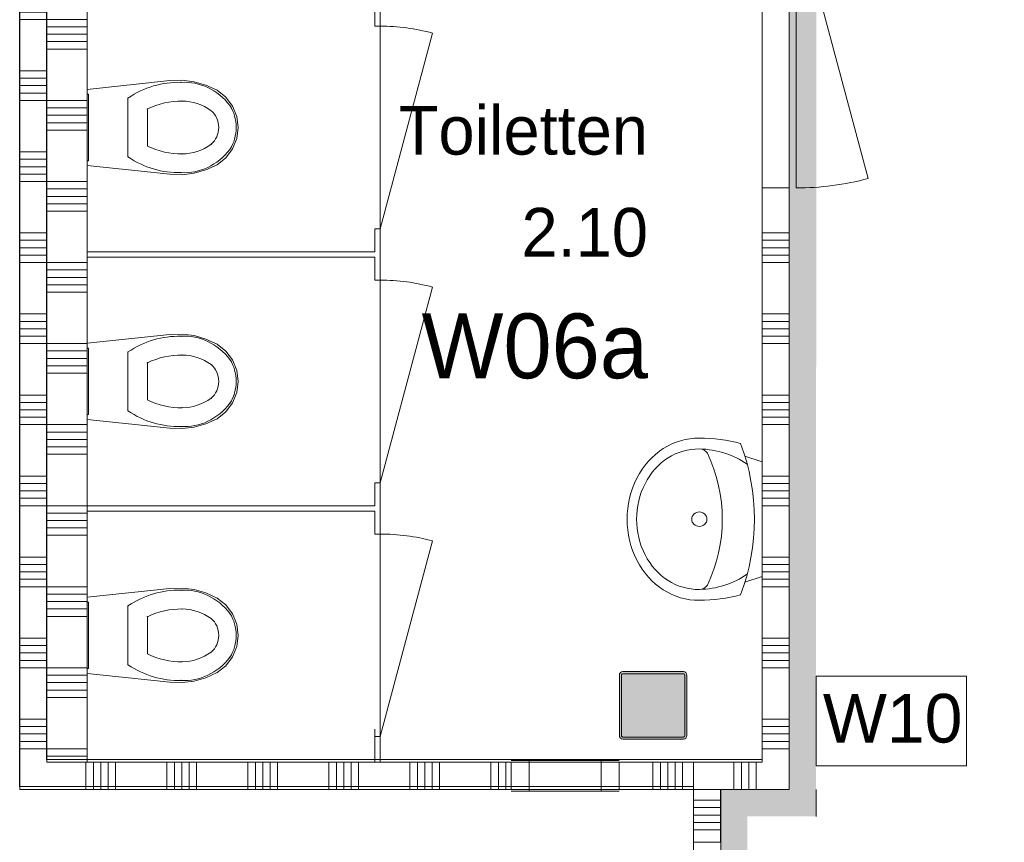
# Model space of a CAD drawing. Header units: millimetres. Extents: x -409 to 257590, y -7854 to 67330.
# Tile 136 of 205: x 6354 to 10001, y 50354 to 53399. Entities that reach past the tile are written whole.
import ezdxf
from ezdxf.enums import TextEntityAlignment as Align

# ---------------------------------------------------------------- set-up
doc = ezdxf.new("R2010")
doc.units = ezdxf.units.MM
doc.header["$MEASUREMENT"] = 0
for name, color, linetype in [('Info Wandafwerking aanduiding', 7, 'Continuous'), ('Info Wandafwerking aanduiding Doorsnede-arcering', 7, 'Continuous'), ('New_# trashcan Laagscheidingslijnen', 7, 'Continuous'), ('New_22 NC Binnenwanden', 7, 'Continuous'), ('New_22 NC Binnenwanden Deuren', 7, 'Continuous'), ('New_22 NC Binnenwanden Doorsnede-arcering', 7, 'Continuous'), ('New_22 NC Binnenwanden Laagscheidingslijnen', 7, 'Continuous'), ('New_22 NC Binnenwanden Ramen', 7, 'Continuous'), ('New_72 Vaste Inrichting', 7, 'Continuous'), ('New_72 Vaste Inrichting Deuren', 7, 'Continuous'), ('New_74 Sanitair', 7, 'Continuous'), ('New_Z Ruimtefuncties', 7, 'Continuous'), ('New_Z Ruimtefuncties Zone omranding', 7, 'Continuous'), ('New_Z Ruimtefuncties Zone tekst', 7, 'Continuous'), ('S-COLS-____-OTLN.RVT S', 7, 'Continuous'), ('S-COLS-____-OTLN.RVT S 2D arcering', 7, 'Continuous')]:
    doc.layers.add(name, color=color, linetype=linetype)
doc.styles.add('GENERATED_STYLE_1', font='txt')
doc.styles.add('GENERATED_STYLE_2', font='txt')

# ---------------------------------------------------------------- blocks, each defined once
blk = doc.blocks.new('*X160')
at = {"layer": 'New_22 NC Binnenwanden Doorsnede-arcering', "color": 254, "linetype": 'Continuous', "lineweight": 0, "true_color": 0xe9ebeb}
for p, q in [((8850, 50509.7), (8916, 50509.7)), ((8916, 50509.7), (8950, 50509.7)), ((8850, 50482.3), (8916, 50482.3)), ((8916, 50482.3), (8950, 50482.3)), ((8850, 50454.9), (8916, 50454.9)), ((8916, 50454.9), (8950, 50454.9)), ((8850, 50427.4), (8916, 50427.4)), ((8850, 50400), (8916, 50400)), ((8916, 50427.4), (8950, 50427.4)), ((8916, 50400), (8950, 50400))]:
    blk.add_line(p, q, dxfattribs=at)
blk = doc.blocks.new('Wall_25_2', base_point=(8950, 50550))
at = {"layer": 'New_22 NC Binnenwanden', "color": 8, "linetype": 'Continuous', "lineweight": 0, "true_color": 0x778488}
blk.add_line((8950, 50354), (8850, 50354), dxfattribs=at)
at = {"layer": 'New_22 NC Binnenwanden', "color": 8, "linetype": 'Continuous', "lineweight": 0, "true_color": 0x778488, "flags": 128}
for points in [[(8850, 50550), (8850, 50354)], [(8950, 50550), (8850, 50550)], [(8950, 50354), (8950, 50550)]]:
    blk.add_lwpolyline(points, dxfattribs=at)
at = {"layer": 'New_22 NC Binnenwanden', "color": 8, "lineweight": 0, "true_color": 0x778488}
blk.add_blockref('*X160', (0, 0), dxfattribs=at)
blk = doc.blocks.new('*X191')
at = {"layer": 'New_22 NC Binnenwanden Doorsnede-arcering', "color": 254, "linetype": 'Continuous', "lineweight": 0, "true_color": 0xe9ebeb}
for p, q in [((6354.8, 54409.7), (6419.5, 54409.7)), ((6354.8, 54382.3), (6419.5, 54382.3)), ((6419.5, 54409.7), (6454.8, 54409.7)), ((6419.5, 54382.3), (6454.8, 54382.3)), ((6354.8, 54354.9), (6419.5, 54354.9)), ((6419.5, 54354.9), (6454.8, 54354.9)), ((6354.8, 54327.4), (6419.5, 54327.4)), ((6419.5, 54327.4), (6454.8, 54327.4)), ((6354.8, 54300), (6419.5, 54300)), ((6419.5, 54300), (6454.8, 54300)), ((6354.8, 54109.7), (6419.5, 54109.7)), ((6354.8, 54082.3), (6419.5, 54082.3)), ((6419.5, 54109.7), (6454.8, 54109.7)), ((6419.5, 54082.3), (6454.8, 54082.3)), ((6354.8, 54054.9), (6419.5, 54054.9)), ((6419.5, 54054.9), (6454.8, 54054.9)), ((6354.8, 54027.4), (6419.5, 54027.4)), ((6419.5, 54027.4), (6454.8, 54027.4)), ((6354.8, 54000), (6419.5, 54000)), ((6419.5, 54000), (6454.8, 54000)), ((6354.8, 53809.7), (6419.5, 53809.7)), ((6419.5, 53809.7), (6454.8, 53809.7)), ((6354.8, 53782.3), (6419.5, 53782.3)), ((6354.8, 53754.9), (6419.5, 53754.9)), ((6419.5, 53782.3), (6454.8, 53782.3)), ((6419.5, 53754.9), (6454.8, 53754.9)), ((6354.8, 53727.4), (6419.5, 53727.4)), ((6419.5, 53727.4), (6454.8, 53727.4)), ((6354.8, 53700), (6419.5, 53700)), ((6419.5, 53700), (6454.8, 53700)), ((6354.8, 53509.7), (6419.5, 53509.7)), ((6419.5, 53509.7), (6454.8, 53509.7)), ((6354.8, 53482.3), (6419.5, 53482.3)), ((6419.5, 53482.3), (6454.8, 53482.3)), ((6354.8, 53454.9), (6419.5, 53454.9)), ((6354.8, 53427.4), (6419.5, 53427.4)), ((6419.5, 53454.9), (6454.8, 53454.9)), ((6419.5, 53427.4), (6454.8, 53427.4)), ((6354.8, 53400), (6419.5, 53400)), ((6419.5, 53400), (6454.8, 53400)), ((6354.8, 53209.7), (6419.5, 53209.7)), ((6419.5, 53209.7), (6454.8, 53209.7)), ((6354.8, 53182.3), (6419.5, 53182.3)), ((6419.5, 53182.3), (6454.8, 53182.3)), ((6354.8, 53154.9), (6419.5, 53154.9)), ((6419.5, 53154.9), (6454.8, 53154.9)), ((6354.8, 53127.4), (6419.5, 53127.4)), ((6354.8, 53100), (6419.5, 53100)), ((6419.5, 53127.4), (6454.8, 53127.4)), ((6419.5, 53100), (6454.8, 53100)), ((6354.8, 52909.7), (6419.5, 52909.7)), ((6354.8, 52882.3), (6419.5, 52882.3)), ((6419.5, 52909.7), (6454.8, 52909.7)), ((6419.5, 52882.3), (6454.8, 52882.3)), ((6354.8, 52854.9), (6419.5, 52854.9)), ((6419.5, 52854.9), (6454.8, 52854.9)), ((6354.8, 52827.4), (6419.5, 52827.4)), ((6419.5, 52827.4), (6454.8, 52827.4)), ((6354.8, 52800), (6419.5, 52800)), ((6419.5, 52800), (6454.8, 52800)), ((6354.8, 52609.7), (6419.5, 52609.7)), ((6419.5, 52609.7), (6454.8, 52609.7)), ((6354.8, 52582.3), (6419.5, 52582.3)), ((6354.8, 52554.9), (6419.5, 52554.9)), ((6419.5, 52582.3), (6454.8, 52582.3)), ((6419.5, 52554.9), (6454.8, 52554.9)), ((6354.8, 52527.4), (6419.5, 52527.4)), ((6419.5, 52527.4), (6454.8, 52527.4)), ((6354.8, 52500), (6419.5, 52500)), ((6419.5, 52500), (6454.8, 52500)), ((6354.8, 52309.7), (6419.5, 52309.7)), ((6419.5, 52309.7), (6454.8, 52309.7)), ((6354.8, 52282.3), (6419.5, 52282.3)), ((6419.5, 52282.3), (6454.8, 52282.3)), ((6354.8, 52254.9), (6419.5, 52254.9)), ((6354.8, 52227.4), (6419.5, 52227.4)), ((6419.5, 52254.9), (6454.8, 52254.9)), ((6419.5, 52227.4), (6454.8, 52227.4)), ((6354.8, 52200), (6419.5, 52200)), ((6419.5, 52200), (6454.8, 52200)), ((6354.8, 52009.7), (6419.5, 52009.7)), ((6419.5, 52009.7), (6454.8, 52009.7)), ((6354.8, 51982.3), (6419.5, 51982.3)), ((6419.5, 51982.3), (6454.8, 51982.3)), ((6354.8, 51954.9), (6419.5, 51954.9)), ((6419.5, 51954.9), (6454.8, 51954.9)), ((6354.8, 51927.4), (6419.5, 51927.4)), ((6354.8, 51900), (6419.5, 51900)), ((6419.5, 51927.4), (6454.8, 51927.4)), ((6419.5, 51900), (6454.8, 51900)), ((6354.8, 51709.7), (6419.5, 51709.7)), ((6354.8, 51682.3), (6419.5, 51682.3)), ((6419.5, 51709.7), (6454.8, 51709.7)), ((6419.5, 51682.3), (6454.8, 51682.3)), ((6354.8, 51654.9), (6419.5, 51654.9)), ((6419.5, 51654.9), (6454.8, 51654.9)), ((6354.8, 51627.4), (6419.5, 51627.4)), ((6419.5, 51627.4), (6454.8, 51627.4)), ((6354.8, 51600), (6419.5, 51600)), ((6419.5, 51600), (6454.8, 51600)), ((6354.8, 51409.7), (6419.5, 51409.7)), ((6419.5, 51409.7), (6454.8, 51409.7)), ((6354.8, 51382.3), (6419.5, 51382.3)), ((6354.8, 51354.9), (6419.5, 51354.9)), ((6419.5, 51382.3), (6454.8, 51382.3)), ((6419.5, 51354.9), (6454.8, 51354.9)), ((6354.8, 51327.4), (6419.5, 51327.4)), ((6419.5, 51327.4), (6454.8, 51327.4)), ((6354.8, 51300), (6419.5, 51300)), ((6419.5, 51300), (6454.8, 51300)), ((6354.8, 51109.7), (6419.5, 51109.7)), ((6419.5, 51109.7), (6454.8, 51109.7)), ((6354.8, 51082.3), (6419.5, 51082.3)), ((6354.8, 51054.9), (6419.5, 51054.9)), ((6419.5, 51082.3), (6454.8, 51082.3)), ((6419.5, 51054.9), (6454.8, 51054.9)), ((6354.8, 51027.4), (6419.5, 51027.4)), ((6419.5, 51027.4), (6454.8, 51027.4)), ((6354.8, 51000), (6419.5, 51000)), ((6419.5, 51000), (6454.8, 51000)), ((6354.8, 50809.7), (6419.5, 50809.7)), ((6419.5, 50809.7), (6454.8, 50809.7)), ((6354.8, 50782.3), (6419.5, 50782.3)), ((6419.5, 50782.3), (6454.8, 50782.3)), ((6354.8, 50754.9), (6419.5, 50754.9)), ((6354.8, 50727.4), (6419.5, 50727.4)), ((6419.5, 50754.9), (6454.8, 50754.9)), ((6419.5, 50727.4), (6454.8, 50727.4)), ((6354.8, 50700), (6419.5, 50700)), ((6419.5, 50700), (6454.8, 50700))]:
    blk.add_line(p, q, dxfattribs=at)
blk = doc.blocks.new('Wall_31_2', base_point=(6454.8, 50550))
at = {"layer": 'New_22 NC Binnenwanden', "color": 8, "linetype": 'Continuous', "lineweight": 0, "true_color": 0x778488, "flags": 128}
for points in [[(6454.8, 54510), (6354.8, 54510)], [(6354.8, 54410), (6354.8, 50550)], [(6454.8, 50650), (6454.8, 54410)], [(6354.8, 50550), (6454.8, 50550)]]:
    blk.add_lwpolyline(points, dxfattribs=at)
at = {"layer": 'New_22 NC Binnenwanden', "color": 8, "lineweight": 0, "true_color": 0x778488}
blk.add_blockref('*X191', (0, 0), dxfattribs=at)
blk = doc.blocks.new('*X195')
at = {"layer": 'New_22 NC Binnenwanden Doorsnede-arcering', "color": 254, "linetype": 'Continuous', "lineweight": 0, "true_color": 0xe9ebeb}
for p, q in [((9104.8, 52609.7), (9204.8, 52609.7)), ((9104.8, 52582.3), (9204.8, 52582.3)), ((9104.8, 52554.9), (9204.8, 52554.9)), ((9104.8, 52527.4), (9204.8, 52527.4)), ((9104.8, 52500), (9204.8, 52500)), ((9104.8, 52309.7), (9204.8, 52309.7)), ((9104.8, 52282.3), (9204.8, 52282.3)), ((9104.8, 52254.9), (9204.8, 52254.9)), ((9104.8, 52227.4), (9204.8, 52227.4)), ((9104.8, 52200), (9204.8, 52200)), ((9104.8, 52009.7), (9204.8, 52009.7)), ((9104.8, 51982.3), (9204.8, 51982.3)), ((9104.8, 51954.9), (9204.8, 51954.9)), ((9104.8, 51927.4), (9204.8, 51927.4)), ((9104.8, 51900), (9204.8, 51900)), ((9104.8, 51709.7), (9204.8, 51709.7)), ((9104.8, 51682.3), (9204.8, 51682.3)), ((9104.8, 51654.9), (9204.8, 51654.9)), ((9104.8, 51627.4), (9204.8, 51627.4)), ((9104.8, 51600), (9204.8, 51600)), ((9104.8, 51409.7), (9204.8, 51409.7)), ((9104.8, 51382.3), (9204.8, 51382.3)), ((9104.8, 51354.9), (9204.8, 51354.9)), ((9104.8, 51327.4), (9204.8, 51327.4)), ((9104.8, 51300), (9204.8, 51300)), ((9104.8, 51109.7), (9204.8, 51109.7)), ((9104.8, 51082.3), (9204.8, 51082.3)), ((9104.8, 51054.9), (9204.8, 51054.9)), ((9104.8, 51027.4), (9204.8, 51027.4)), ((9104.8, 51000), (9204.8, 51000)), ((9104.8, 50809.7), (9204.8, 50809.7)), ((9104.8, 50782.3), (9204.8, 50782.3)), ((9104.8, 50754.9), (9204.8, 50754.9)), ((9104.8, 50727.4), (9204.8, 50727.4)), ((9104.8, 50700), (9204.8, 50700))]:
    blk.add_line(p, q, dxfattribs=at)
blk = doc.blocks.new('*X196')
at = {"layer": 'New_22 NC Binnenwanden Doorsnede-arcering', "color": 254, "linetype": 'Continuous', "lineweight": 0, "true_color": 0xe9ebeb}
for p, q in [((9104.8, 54409.7), (9204.8, 54409.7)), ((9104.8, 54382.3), (9204.8, 54382.3)), ((9104.8, 54354.9), (9204.8, 54354.9)), ((9104.8, 54327.4), (9204.8, 54327.4)), ((9104.8, 54300), (9204.8, 54300)), ((9104.8, 54109.7), (9204.8, 54109.7)), ((9104.8, 54082.3), (9204.8, 54082.3)), ((9104.8, 54054.9), (9204.8, 54054.9)), ((9104.8, 54027.4), (9204.8, 54027.4)), ((9104.8, 54000), (9204.8, 54000))]:
    blk.add_line(p, q, dxfattribs=at)
blk = doc.blocks.new('D1 22_4')
at = {"layer": 'New_22 NC Binnenwanden Deuren', "color": 1, "linetype": 'Continuous', "lineweight": 0}
for q in [(-481.8, 267.6), (-517, 0)]:
    blk.add_line((517, 0), q, dxfattribs=at)
at = {"layer": 'New_22 NC Binnenwanden Deuren', "color": 7, "linetype": 'Continuous', "lineweight": 0}
for p, q in [((-517, -25), (-517, -125)), ((-517, -25), (-517, -125)), ((517, -25), (517, -125)), ((517, -25), (517, -125))]:
    blk.add_line(p, q, dxfattribs=at)
at = {"layer": 'New_22 NC Binnenwanden Deuren', "color": 1, "linetype": 'Continuous', "lineweight": 0}
blk.add_arc((517, 0), 1034, 165, 180, dxfattribs=at)
blk = doc.blocks.new('Wall_32_2', base_point=(9104.8, 54410))
at = {"layer": 'New_22 NC Binnenwanden', "color": 8, "linetype": 'Continuous', "lineweight": 0, "true_color": 0x778488}
for p, q in [((9204.8, 53810), (9104.8, 53810)), ((9204.8, 52776), (9104.8, 52776))]:
    blk.add_line(p, q, dxfattribs=at)
at = {"layer": 'New_22 NC Binnenwanden', "color": 8, "linetype": 'Continuous', "lineweight": 0, "true_color": 0x778488, "flags": 128}
for points in [[(9204.8, 54510), (9104.8, 54510)], [(9204.8, 53810), (9204.8, 54510)], [(9104.8, 54410), (9104.8, 53810)], [(9104.8, 52776), (9104.8, 50650)], [(9204.8, 50550), (9204.8, 52776)], [(9204.8, 50550), (9104.8, 50550)]]:
    blk.add_lwpolyline(points, dxfattribs=at)
at = {"layer": 'New_22 NC Binnenwanden Laagscheidingslijnen', "color": 8, "linetype": 'Continuous', "lineweight": 0, "true_color": 0x778488}
blk.add_line((9104.8, 54410), (9104.8, 54510), dxfattribs=at)
at = {"layer": 'New_22 NC Binnenwanden', "color": 8, "lineweight": 0, "true_color": 0x778488}
for name in ['*X196', '*X195']:
    blk.add_blockref(name, (0, 0), dxfattribs=at)
at = {"layer": 'New_22 NC Binnenwanden Deuren', "color": 1, "linetype": 'Continuous', "lineweight": 0, "xscale": -1, "zscale": 1000, "rotation": 270}
blk.add_blockref('D1 22_4', (9229.8, 53293), dxfattribs=at)
blk = doc.blocks.new('*X201')
at = {"layer": 'New_22 NC Binnenwanden Doorsnede-arcering', "color": 254, "linetype": 'Continuous', "lineweight": 0, "true_color": 0xe9ebeb}
for p, q in [((6600, 50650), (6600, 50642.6)), ((6600, 50642.6), (6600, 50550)), ((6627.4, 50650), (6627.4, 50642.6)), ((6627.4, 50642.6), (6627.4, 50550)), ((6654.9, 50650), (6654.9, 50642.6)), ((6654.9, 50642.6), (6654.9, 50550)), ((6682.3, 50650), (6682.3, 50642.6)), ((6682.3, 50642.6), (6682.3, 50550)), ((6709.7, 50650), (6709.7, 50642.6)), ((6709.7, 50642.6), (6709.7, 50550)), ((6900, 50650), (6900, 50642.6)), ((6900, 50642.6), (6900, 50550)), ((6927.4, 50650), (6927.4, 50642.6)), ((6927.4, 50642.6), (6927.4, 50550)), ((6954.9, 50650), (6954.9, 50642.6)), ((6954.9, 50642.6), (6954.9, 50550)), ((6982.3, 50650), (6982.3, 50642.6)), ((6982.3, 50642.6), (6982.3, 50550)), ((7009.7, 50650), (7009.7, 50642.6)), ((7009.7, 50642.6), (7009.7, 50550)), ((7200, 50650), (7200, 50642.6)), ((7200, 50642.6), (7200, 50550)), ((7227.4, 50650), (7227.4, 50642.6)), ((7227.4, 50642.6), (7227.4, 50550)), ((7254.9, 50650), (7254.9, 50642.6)), ((7254.9, 50642.6), (7254.9, 50550)), ((7282.3, 50650), (7282.3, 50642.6)), ((7282.3, 50642.6), (7282.3, 50550)), ((7309.7, 50650), (7309.7, 50642.6)), ((7309.7, 50642.6), (7309.7, 50550)), ((7500, 50650), (7500, 50642.6)), ((7500, 50642.6), (7500, 50550)), ((7527.4, 50650), (7527.4, 50642.6)), ((7527.4, 50642.6), (7527.4, 50550)), ((7554.9, 50650), (7554.9, 50642.6)), ((7554.9, 50642.6), (7554.9, 50550)), ((7582.3, 50650), (7582.3, 50642.6)), ((7582.3, 50642.6), (7582.3, 50550)), ((7609.7, 50650), (7609.7, 50642.6)), ((7609.7, 50642.6), (7609.7, 50550)), ((7800, 50650), (7800, 50642.6)), ((7800, 50642.6), (7800, 50550)), ((7827.4, 50650), (7827.4, 50642.6)), ((7827.4, 50642.6), (7827.4, 50550)), ((7854.9, 50650), (7854.9, 50642.6)), ((7854.9, 50642.6), (7854.9, 50550)), ((7882.3, 50650), (7882.3, 50642.6)), ((7882.3, 50642.6), (7882.3, 50550)), ((7909.7, 50650), (7909.7, 50642.6)), ((7909.7, 50642.6), (7909.7, 50550)), ((8100, 50650), (8100, 50642.6)), ((8100, 50642.6), (8100, 50550)), ((8127.4, 50650), (8127.4, 50642.6)), ((8127.4, 50642.6), (8127.4, 50550)), ((8154.9, 50650), (8154.9, 50642.6)), ((8154.9, 50642.6), (8154.9, 50550))]:
    blk.add_line(p, q, dxfattribs=at)
blk = doc.blocks.new('*X202')
at = {"layer": 'New_22 NC Binnenwanden Doorsnede-arcering', "color": 254, "linetype": 'Continuous', "lineweight": 0, "true_color": 0xe9ebeb}
for p, q in [((8700, 50650), (8700, 50642.6)), ((8700, 50642.6), (8700, 50550)), ((8727.4, 50650), (8727.4, 50642.6)), ((8727.4, 50642.6), (8727.4, 50550)), ((8754.9, 50650), (8754.9, 50642.6)), ((8754.9, 50642.6), (8754.9, 50550)), ((8782.3, 50650), (8782.3, 50642.6)), ((8782.3, 50642.6), (8782.3, 50550)), ((8809.7, 50650), (8809.7, 50642.6)), ((8809.7, 50642.6), (8809.7, 50550))]:
    blk.add_line(p, q, dxfattribs=at)
blk = doc.blocks.new('R1 22_2')
at = {"layer": 'New_22 NC Binnenwanden Ramen', "color": 1, "linetype": 'Continuous', "lineweight": 0}
for p, q in [((-200, 0), (-133, 0)), ((-133, 0), (-133, -114)), ((-133, 0), (133, 0)), ((133, -114), (133, 0)), ((133, 0), (200, 0)), ((-133, -114), (-200, -114)), ((133, -114), (-133, -114)), ((200, -114), (133, -114))]:
    blk.add_line(p, q, dxfattribs=at)
at = {"layer": 'New_22 NC Binnenwanden Ramen', "color": 9, "linetype": 'Continuous', "lineweight": 0}
for p, q in [((-200, -7), (200, -7)), ((-200, -107), (200, -107))]:
    blk.add_line(p, q, dxfattribs=at)
at = {"layer": 'New_22 NC Binnenwanden Ramen', "color": 7, "linetype": 'Continuous', "lineweight": 0}
for p, q in [((-200, -7), (-200, -107)), ((-200, -7), (-200, -107)), ((200, -7), (200, -107)), ((200, -7), (200, -107))]:
    blk.add_line(p, q, dxfattribs=at)
blk = doc.blocks.new('Wall_33_2', base_point=(6454.8, 50550))
at = {"layer": 'New_22 NC Binnenwanden', "color": 8, "linetype": 'Continuous', "lineweight": 0, "true_color": 0x778488}
for p, q in [((8175, 50550), (8175, 50650)), ((8575, 50550), (8575, 50650))]:
    blk.add_line(p, q, dxfattribs=at)
at = {"layer": 'New_22 NC Binnenwanden', "color": 8, "linetype": 'Continuous', "lineweight": 0, "true_color": 0x778488, "flags": 128}
for points in [[(8175, 50650), (6454.8, 50650)], [(8850, 50650), (8575, 50650)], [(8850, 50550), (8850, 50650)], [(6454.8, 50550), (8175, 50550)], [(8575, 50550), (8850, 50550)]]:
    blk.add_lwpolyline(points, dxfattribs=at)
at = {"layer": 'New_22 NC Binnenwanden', "color": 8, "lineweight": 0, "true_color": 0x778488}
for name in ['*X201', '*X202']:
    blk.add_blockref(name, (0, 0), dxfattribs=at)
at = {"layer": 'New_22 NC Binnenwanden Ramen', "color": 1, "linetype": 'Continuous', "lineweight": 0, "zscale": 1000, "rotation": 180}
blk.add_blockref('R1 22_2', (8375, 50543), dxfattribs=at)
blk = doc.blocks.new('D1 22_6')
at = {"layer": 'New_72 Vaste Inrichting Deuren', "color": 1, "linetype": 'Continuous', "lineweight": 0}
for q in [(-349.4, 194.1), (-375, 0)]:
    blk.add_line((375, 0), q, dxfattribs=at)
at = {"layer": 'New_72 Vaste Inrichting Deuren', "color": 9, "linetype": 'Continuous', "lineweight": 0}
for p, q in [((-375, -0.1), (-375, -20)), ((375, -0.1), (375, -20))]:
    blk.add_line(p, q, dxfattribs=at)
at = {"layer": 'New_72 Vaste Inrichting Deuren', "color": 1, "linetype": 'Continuous', "lineweight": 0}
blk.add_arc((375, 0), 750, 165, 180, dxfattribs=at)
blk = doc.blocks.new('Wall_63_2', base_point=(7679.8, 54410))
at = {"layer": 'New_# trashcan Laagscheidingslijnen', "color": 9, "linetype": 'Continuous', "lineweight": 0}
for p, q in [((7669.8, 54380.2), (7669.8, 54280.2)), ((7689.8, 54280.2), (7689.8, 54380.2)), ((7669.8, 50772.8), (7669.8, 50672.8)), ((7689.8, 50672.8), (7689.8, 50772.8))]:
    blk.add_line(p, q, dxfattribs=at)
at = {"layer": 'New_72 Vaste Inrichting', "color": 9, "linetype": 'Continuous', "lineweight": 0}
for p, q in [((7689.7, 54315), (7669.8, 54315)), ((7689.7, 53565), (7669.8, 53565)), ((7689.7, 53375), (7669.8, 53375)), ((7689.7, 52625), (7669.8, 52625)), ((7689.7, 52435), (7669.8, 52435)), ((7689.7, 51685), (7669.8, 51685)), ((7689.7, 51495), (7669.8, 51495)), ((7689.7, 50745), (7669.8, 50745))]:
    blk.add_line(p, q, dxfattribs=at)
at = {"layer": 'New_72 Vaste Inrichting', "color": 9, "linetype": 'Continuous', "lineweight": 0, "flags": 128}
for points in [[(7669.8, 54410), (7669.8, 54380.2)], [(7689.8, 54410), (7669.8, 54410)], [(7689.8, 54380.2), (7689.8, 54410)], [(7669.8, 53565), (7669.8, 53480)], [(7689.8, 53375), (7689.8, 53565)], [(7669.8, 53460), (7669.8, 53375)], [(7669.8, 52625), (7669.8, 52540)], [(7689.8, 52435), (7689.8, 52625)], [(7669.8, 52520), (7669.8, 52435)], [(7669.8, 51685), (7669.8, 51600)], [(7689.8, 51495), (7689.8, 51685)], [(7669.8, 51580), (7669.8, 51495)], [(7669.8, 50672.8), (7669.8, 50650)], [(7689.8, 50650), (7689.8, 50672.8)], [(7669.8, 50650), (7689.8, 50650)]]:
    blk.add_lwpolyline(points, dxfattribs=at)
at = {"layer": 'New_72 Vaste Inrichting Deuren', "color": 1, "linetype": 'Continuous', "lineweight": 0, "xscale": -1, "zscale": 1000, "rotation": 270}
blk.add_blockref('D1 22_6', (7689.8, 53940), dxfattribs=at)
at = {"layer": 'New_72 Vaste Inrichting Deuren', "color": 1, "linetype": 'Continuous', "lineweight": 0, "zscale": 1000, "rotation": 270}
for p in [(7689.8, 53000), (7689.8, 52060), (7689.8, 51120)]:
    blk.add_blockref('D1 22_6', p, dxfattribs=at)
blk = doc.blocks.new('*X323')
at = {"layer": 'New_22 NC Binnenwanden Doorsnede-arcering', "color": 254, "linetype": 'Continuous', "lineweight": 0, "true_color": 0xe9ebeb}
for p, q in [((6604.8, 54300), (6454.8, 54300)), ((6604.8, 54272.6), (6454.8, 54272.6)), ((6604.8, 54245.1), (6454.8, 54245.1)), ((6604.8, 54217.7), (6454.8, 54217.7)), ((6604.8, 54190.3), (6454.8, 54190.3)), ((6604.8, 54000), (6454.8, 54000)), ((6604.8, 53972.6), (6454.8, 53972.6)), ((6604.8, 53945.1), (6454.8, 53945.1)), ((6604.8, 53917.7), (6454.8, 53917.7)), ((6604.8, 53890.3), (6454.8, 53890.3)), ((6604.8, 53700), (6454.8, 53700)), ((6604.8, 53672.6), (6454.8, 53672.6)), ((6604.8, 53645.1), (6454.8, 53645.1)), ((6604.8, 53617.7), (6454.8, 53617.7)), ((6604.8, 53590.3), (6454.8, 53590.3)), ((6604.8, 53400), (6454.8, 53400)), ((6604.8, 53372.6), (6454.8, 53372.6)), ((6604.8, 53345.1), (6454.8, 53345.1)), ((6604.8, 53317.7), (6454.8, 53317.7)), ((6604.8, 53290.3), (6454.8, 53290.3)), ((6604.8, 53100), (6454.8, 53100)), ((6604.8, 53072.6), (6454.8, 53072.6)), ((6604.8, 53045.1), (6454.8, 53045.1)), ((6604.8, 53017.7), (6454.8, 53017.7)), ((6604.8, 52990.3), (6454.8, 52990.3)), ((6604.8, 52800), (6454.8, 52800)), ((6604.8, 52772.6), (6454.8, 52772.6)), ((6604.8, 52745.1), (6454.8, 52745.1)), ((6604.8, 52717.7), (6454.8, 52717.7)), ((6604.8, 52690.3), (6454.8, 52690.3)), ((6604.8, 52500), (6454.8, 52500)), ((6604.8, 52472.6), (6454.8, 52472.6)), ((6604.8, 52445.1), (6454.8, 52445.1)), ((6604.8, 52417.7), (6454.8, 52417.7)), ((6604.8, 52390.3), (6454.8, 52390.3)), ((6604.8, 52200), (6454.8, 52200)), ((6604.8, 52172.6), (6454.8, 52172.6)), ((6604.8, 52145.1), (6454.8, 52145.1)), ((6604.8, 52117.7), (6454.8, 52117.7)), ((6604.8, 52090.3), (6454.8, 52090.3)), ((6604.8, 51900), (6454.8, 51900)), ((6604.8, 51872.6), (6454.8, 51872.6)), ((6604.8, 51845.1), (6454.8, 51845.1)), ((6604.8, 51817.7), (6454.8, 51817.7)), ((6604.8, 51790.3), (6454.8, 51790.3)), ((6604.8, 51600), (6454.8, 51600)), ((6604.8, 51572.6), (6454.8, 51572.6)), ((6604.8, 51545.1), (6454.8, 51545.1)), ((6604.8, 51517.7), (6454.8, 51517.7)), ((6604.8, 51490.3), (6454.8, 51490.3)), ((6604.8, 51300), (6454.8, 51300)), ((6604.8, 51272.6), (6454.8, 51272.6)), ((6604.8, 51245.1), (6454.8, 51245.1)), ((6604.8, 51217.7), (6454.8, 51217.7)), ((6604.8, 51190.3), (6454.8, 51190.3)), ((6604.8, 51000), (6454.8, 51000)), ((6604.8, 50972.6), (6454.8, 50972.6)), ((6604.8, 50945.1), (6454.8, 50945.1)), ((6604.8, 50917.7), (6454.8, 50917.7)), ((6604.8, 50890.3), (6454.8, 50890.3)), ((6604.8, 50700), (6454.8, 50700)), ((6604.8, 50672.6), (6454.8, 50672.6))]:
    blk.add_line(p, q, dxfattribs=at)
blk = doc.blocks.new('Wall_64_2', base_point=(6604.8, 50550))
at = {"layer": 'New_22 NC Binnenwanden', "color": 8, "linetype": 'Continuous', "lineweight": 0, "true_color": 0x778488, "flags": 128}
for points in [[(6604.8, 54510), (6454.8, 54510)], [(6454.8, 54410), (6454.8, 50650)], [(6604.8, 50650), (6604.8, 54410)], [(6454.8, 50650), (6604.8, 50650)]]:
    blk.add_lwpolyline(points, dxfattribs=at)
at = {"layer": 'New_22 NC Binnenwanden Laagscheidingslijnen', "color": 8, "linetype": 'Continuous', "lineweight": 0, "true_color": 0x778488}
for p, q in [((6604.8, 54510), (6454.8, 54510)), ((6454.8, 54410), (6604.8, 54410))]:
    blk.add_line(p, q, dxfattribs=at)
at = {"layer": 'New_22 NC Binnenwanden', "color": 8, "lineweight": 0, "true_color": 0x778488}
blk.add_blockref('*X323', (0, 0), dxfattribs=at)
blk = doc.blocks.new('Wall_121_2', base_point=(7679.8, 51590))
at = {"layer": 'New_72 Vaste Inrichting', "color": 9, "linetype": 'Continuous', "lineweight": 0, "flags": 128}
for points in [[(7669.8, 51600), (6604.8, 51600)], [(6604.8, 51600), (6604.8, 51580)], [(6604.8, 51580), (7669.8, 51580)]]:
    blk.add_lwpolyline(points, dxfattribs=at)
blk = doc.blocks.new('Wall_122_2', base_point=(7679.8, 52530))
at = {"layer": 'New_72 Vaste Inrichting', "color": 9, "linetype": 'Continuous', "lineweight": 0, "flags": 128}
for points in [[(7669.8, 52540), (6604.8, 52540)], [(6604.8, 52540), (6604.8, 52520)], [(6604.8, 52520), (7669.8, 52520)]]:
    blk.add_lwpolyline(points, dxfattribs=at)
blk = doc.blocks.new('*X641')
at = {"layer": 'New_22 NC Binnenwanden Doorsnede-arcering', "color": 254, "linetype": 'Continuous', "lineweight": 0, "true_color": 0xe9ebeb}
for p, q in [((9000, 50650), (9000, 50642.6)), ((9000, 50642.6), (9000, 50550)), ((9027.4, 50650), (9027.4, 50642.6)), ((9027.4, 50642.6), (9027.4, 50550)), ((9054.9, 50650), (9054.9, 50642.6)), ((9054.9, 50642.6), (9054.9, 50550)), ((9082.3, 50650), (9082.3, 50642.6)), ((9082.3, 50642.6), (9082.3, 50550))]:
    blk.add_line(p, q, dxfattribs=at)
blk = doc.blocks.new('Wall_139_2', base_point=(8850, 50650))
at = {"layer": 'New_22 NC Binnenwanden', "color": 8, "linetype": 'Continuous', "lineweight": 0, "true_color": 0x778488, "flags": 128}
for points in [[(9104.8, 50650), (8850, 50650)], [(8850, 50550), (8850, 50650)], [(8850, 50550), (9104.8, 50550)]]:
    blk.add_lwpolyline(points, dxfattribs=at)
at = {"layer": 'New_22 NC Binnenwanden', "color": 8, "lineweight": 0, "true_color": 0x778488}
blk.add_blockref('*X641', (0, 0), dxfattribs=at)
blk = doc.blocks.new('Wall_372_2', base_point=(8950, 28860))
at = {"layer": 'Info Wandafwerking aanduiding Doorsnede-arcering', "linetype": 'Continuous', "lineweight": 0}
for points in [[(8950, 50450), (9050, 50450), (8950, 50550)], [(8950, 50550), (9050, 50450), (9050, 50550)], [(8950, 50450), (8950, 28960), (9050, 28960), (9050, 50450)]]:
    blk.add_hatch(color=1, dxfattribs=at).paths.add_polyline_path(points)
at = {"layer": 'Info Wandafwerking aanduiding', "color": 9, "linetype": 'Continuous', "lineweight": 0, "flags": 128}
blk.add_lwpolyline([(8950, 50550), (9050, 50550)], dxfattribs=at)
blk = doc.blocks.new('Wall_373_2', base_point=(8950, 50550))
at = {"layer": 'Info Wandafwerking aanduiding Doorsnede-arcering', "linetype": 'Continuous', "lineweight": 0}
for points in [[(9204.1, 50550), (9050, 50550), (9050, 50450), (9204, 50450)], [(9204, 50450), (9304, 50450), (9204.1, 50550)], [(9304.1, 50550), (9204.1, 50550), (9304, 50450)]]:
    blk.add_hatch(color=1, dxfattribs=at).paths.add_polyline_path(points)
at = {"layer": 'Info Wandafwerking aanduiding', "color": 9, "linetype": 'Continuous', "lineweight": 0, "flags": 128}
blk.add_lwpolyline([(9304, 50450), (9304.1, 50550)], dxfattribs=at)
blk = doc.blocks.new('Wall_374_2', base_point=(9204.1, 50550))
at = {"layer": 'Info Wandafwerking aanduiding Doorsnede-arcering', "linetype": 'Continuous', "lineweight": 0}
for points in [[(9204.8, 54510), (9304.8, 54510), (9304.8, 54610)], [(9204.8, 54510), (9304.8, 54610), (9204.8, 54610)], [(9204.1, 50550), (9304.1, 50550), (9304.8, 54510), (9204.8, 54510)]]:
    blk.add_hatch(color=1, dxfattribs=at).paths.add_polyline_path(points)
at = {"layer": 'Info Wandafwerking aanduiding', "color": 9, "linetype": 'Continuous', "lineweight": 0, "flags": 128}
blk.add_lwpolyline([(9304.8, 54610), (9204.8, 54610)], dxfattribs=at)
blk = doc.blocks.new('Toilet 22')
at = {"layer": 'New_74 Sanitair', "color": 1, "linetype": 'Continuous', "lineweight": 0}
for p, q in [((-141, 0), (-173.3, -306.6)), ((141, 0), (-141, 0)), ((123, 0), (-123, 0)), ((-123, 0), (-123, -5)), ((123, -5), (123, 0)), ((173.3, -306.6), (141, 0)), ((-123, -5), (123, -5)), ((0, -151.4), (-108.9, -151.4)), ((108.9, -151.4), (0, -151.4)), ((0, -223.6), (-68.8, -223.6)), ((68.8, -223.6), (0, -223.6)), ((-173.3, -306.6), (-174.9, -351.8)), ((174.9, -351.8), (173.3, -306.6)), ((-174.9, -351.8), (-169.4, -396.7)), ((169.4, -396.7), (174.9, -351.8)), ((-169.4, -396.7), (-157, -440.3)), ((157, -440.3), (169.4, -396.7)), ((-157, -440.3), (-138, -481.3)), ((62.1, -459.7), (62.1, -459.7)), ((138, -481.3), (157, -440.3)), ((-138, -481.3), (-112.4, -513.9)), ((0, -487.5), (0, -487.5)), ((112.4, -513.9), (138, -481.3)), ((-112.4, -513.9), (-79.4, -538.8)), ((-79.4, -538.8), (-41, -554.6)), ((41, -554.6), (79.4, -538.8)), ((79.4, -538.8), (112.4, -513.9)), ((81.1, -529), (81.1, -529)), ((-41, -554.6), (0, -560)), ((0, -552.4), (0, -552.4)), ((0, -560), (41, -554.6))]:
    blk.add_line(p, q, dxfattribs=at)
for centre, major_axis, start_param, end_param in [((258.1, -339.4), (425.3, 0), 2.612188, 3.165208), ((-258.1, -339.4), (425.3, 0), 6.259569, 6.81259), ((264.5, -347.9), (362.2, 0), 2.738768, 3.154495), ((-264.5, -347.9), (362.2, 0), 6.270283, 6.68601), ((89.5, -360.8), (256.9, 0), 3.085861, 3.98645), ((134.9, -351.4), (232.6, 0), 3.144841, 3.702507), ((-134.9, -351.4), (232.6, 0), 5.722271, 6.279937), ((-89.5, -360.8), (256.9, 0), 5.438328, 6.338917), ((0.8, -419), (78.2, 0), 3.778693, 4.701998), ((-0.8, -419), (78.2, 0), 4.72278, 5.646085), ((0.8, -431.2), (138.5, 0), 4.079884, 4.706528), ((-0.8, -431.2), (138.5, 0), 4.71825, 5.344894)]:
    blk.add_ellipse(centre, major_axis=major_axis, ratio=0.875546, start_param=start_param, end_param=end_param, dxfattribs=at)
for p in [(108.9, -151.4), (68.8, -223.6), (-167, -348.2), (-97.7, -352), (97.7, -352), (167, -348.2), (-62.1, -459.7), (-81.1, -529)]:
    blk.add_point(p, dxfattribs=at)
blk = doc.blocks.new('Wasbak 2 22 KM')
at = {"layer": 'New_74 Sanitair', "color": 1, "linetype": 'Continuous', "lineweight": 0}
for p, q in [((-212.2, 0), (-233.1, -63.4)), ((212.2, 0), (-212.2, 0)), ((212.2, 0), (233.1, -63.4))]:
    blk.add_line(p, q, dxfattribs=at)
for centre, major_axis, ratio, start_param, end_param in [((0, -1041.4), (0, 1013), 0.882121, 5.964482, 6.601889), ((0, -238.1), (0, 294.7), 0.882121, 0.900825, 1.551564), ((0, -238.1), (0, 294.7), 0.882121, 4.731621, 5.38236), ((166.6, -232.4), (0, 528.9), 0.882121, 1.277244, 1.570796), ((-166.6, -232.4), (0, 528.9), 0.882121, 4.712389, 5.005942), ((0, -869.9), (0, 722.5), 0.882121, 5.889409, 6.676962), ((-230, -232.4), (0, 34), 0.882121, 0.507228, 1.570796), ((230, -232.4), (0, 34), 0.882121, 4.712389, 5.775958), ((0, -236.8), (300, 0), 0.877396, 3.124925, 6.299853), ((0, -236.8), (260, 0), 0.877396, 3.122361, 6.302417)]:
    blk.add_ellipse(centre, major_axis=major_axis, ratio=ratio, start_param=start_param, end_param=end_param, dxfattribs=at)
blk.add_ellipse((0, -232.4), major_axis=(0, 28.2), ratio=0.946667, dxfattribs=at)
blk = doc.blocks.new('Column 334[17]_2', base_point=(0.5, 3))
at = {"layer": 'S-COLS-____-OTLN.RVT S 2D arcering', "linetype": 'Continuous', "lineweight": 0, "true_color": 0x778488}
h = blk.add_hatch(color=8, dxfattribs=at)
h.paths.add_polyline_path([(8575.5, 50748.7), (8576.5, 50743.8), (8579.3, 50739.5), (8583.5, 50736.7), (8588.5, 50735.7), (8812.5, 50735.7), (8817.5, 50736.7), (8821.7, 50739.5), (8824.5, 50743.8), (8825.5, 50748.7), (8825.5, 50972.7), (8824.5, 50977.7), (8821.7, 50981.9), (8817.5, 50984.8), (8812.5, 50985.7), (8588.5, 50985.7), (8583.5, 50984.8), (8579.3, 50981.9), (8576.5, 50977.7), (8575.5, 50972.7)])
h.paths.add_polyline_path([(8812.5, 50743.7), (8588.5, 50743.7), (8586.6, 50744.1), (8585, 50745.2), (8583.9, 50746.8), (8583.5, 50748.7), (8583.5, 50972.7), (8583.9, 50974.7), (8585, 50976.3), (8586.6, 50977.4), (8588.5, 50977.7), (8812.5, 50977.7), (8814.4, 50977.4), (8816.1, 50976.3), (8817.1, 50974.7), (8817.5, 50972.7), (8817.5, 50748.7), (8817.1, 50746.8), (8816.1, 50745.2), (8814.4, 50744.1)], flags=0)
blk.add_hatch(color=8, dxfattribs=at).paths.add_polyline_path([(8812.5, 50977.7), (8588.5, 50977.7), (8586.6, 50977.4), (8585, 50976.3), (8583.9, 50974.7), (8583.5, 50972.7), (8583.5, 50748.7), (8583.9, 50746.8), (8585, 50745.2), (8586.6, 50744.1), (8588.5, 50743.7), (8812.5, 50743.7), (8814.4, 50744.1), (8816.1, 50745.2), (8817.1, 50746.8), (8817.5, 50748.7), (8817.5, 50972.7), (8817.1, 50974.7), (8816.1, 50976.3), (8814.4, 50977.4)])
at = {"layer": 'S-COLS-____-OTLN.RVT S', "color": 1, "linetype": 'Continuous', "lineweight": 0}
for p, q in [((8579.3, 50981.9), (8576.5, 50977.7)), ((8583.5, 50984.8), (8579.3, 50981.9)), ((8588.5, 50985.7), (8583.5, 50984.8)), ((8812.5, 50985.7), (8588.5, 50985.7)), ((8817.5, 50984.8), (8812.5, 50985.7)), ((8821.7, 50981.9), (8817.5, 50984.8)), ((8824.5, 50977.7), (8821.7, 50981.9)), ((8576.5, 50977.7), (8575.5, 50972.7)), ((8575.5, 50972.7), (8575.5, 50748.7)), ((8583.5, 50972.7), (8583.9, 50974.7)), ((8583.5, 50748.7), (8583.5, 50972.7)), ((8583.9, 50974.7), (8585, 50976.3)), ((8585, 50976.3), (8586.6, 50977.4)), ((8586.6, 50977.4), (8588.5, 50977.7)), ((8588.5, 50977.7), (8812.5, 50977.7)), ((8812.5, 50977.7), (8814.4, 50977.4)), ((8814.4, 50977.4), (8816.1, 50976.3)), ((8816.1, 50976.3), (8817.1, 50974.7)), ((8817.1, 50974.7), (8817.5, 50972.7)), ((8817.5, 50972.7), (8817.5, 50748.7)), ((8825.5, 50972.7), (8824.5, 50977.7)), ((8825.5, 50748.7), (8825.5, 50972.7)), ((8575.5, 50748.7), (8576.5, 50743.8)), ((8576.5, 50743.8), (8579.3, 50739.5)), ((8579.3, 50739.5), (8583.5, 50736.7)), ((8583.9, 50746.8), (8583.5, 50748.7)), ((8583.5, 50736.7), (8588.5, 50735.7)), ((8585, 50745.2), (8583.9, 50746.8)), ((8586.6, 50744.1), (8585, 50745.2)), ((8588.5, 50743.7), (8586.6, 50744.1)), ((8812.5, 50743.7), (8588.5, 50743.7)), ((8588.5, 50735.7), (8812.5, 50735.7)), ((8814.4, 50744.1), (8812.5, 50743.7)), ((8812.5, 50735.7), (8817.5, 50736.7)), ((8816.1, 50745.2), (8814.4, 50744.1)), ((8817.1, 50746.8), (8816.1, 50745.2)), ((8817.5, 50748.7), (8817.1, 50746.8)), ((8817.5, 50736.7), (8821.7, 50739.5)), ((8821.7, 50739.5), (8824.5, 50743.8)), ((8824.5, 50743.8), (8825.5, 50748.7))]:
    blk.add_line(p, q, dxfattribs=at)
blk = doc.blocks.new('Toiletten_2.10_16_2', base_point=(8222.4, 52554.9))
at = {"layer": 'New_Z Ruimtefuncties Zone tekst', "color": 2, "lineweight": 0}
for tag, height, style, p in [('DUMMY_938', 180, 'GENERATED_STYLE_1', (8681.5, 53120.6)), ('ROOM_NAME', 180, 'GENERATED_STYLE_1', (8681.5, 53079.5)), ('DUMMY_939', 180, 'GENERATED_STYLE_1', (8681.5, 52743.5)), ('ROOM_NUMBER', 180, 'GENERATED_STYLE_1', (8681.5, 52702.3)), ('stWallCovering', 240, 'GENERATED_STYLE_2', (8681.5, 52311.5))]:
    blk.add_attdef(tag, text='', height=height, dxfattribs=dict(at, style=style)).set_placement(p, align=Align.TOP_RIGHT)
at = {"layer": 'New_Z Ruimtefuncties Zone tekst', "color": 2, "lineweight": 0, "style": 'GENERATED_STYLE_2'}
blk.add_attdef('DUMMY_940', text='', height=240, dxfattribs=at).set_placement((7763.2, 52366.3), align=Align.TOP_LEFT)

msp = doc.modelspace()

# ---------------------------------------------------------------- linework, layer by layer
at = {"layer": 'Info Wandafwerking aanduiding', "color": 9, "linetype": 'Continuous', "lineweight": 0, "flags": 128}
msp.add_lwpolyline([(9304.1, 50969.4), (9861, 50969.4), (9861, 50636.5), (9304.1, 50636.5)], close=True, dxfattribs=at)
at = {"layer": 'New_Z Ruimtefuncties Zone omranding', "color": 41, "linetype": 'Continuous', "lineweight": 0, "true_color": 0xffeeaa, "flags": 128}
msp.add_lwpolyline([(16670, 46077.3), (16670, 47310), (16450, 47310), (16450, 54510), (19450.7, 54510), (19450.7, 56360), (7050, 56360), (7050, 54509.9), (9204.1, 54510), (9203.9, 50550), (8951.4, 50550), (8951.3, 41360.4)], dxfattribs=at)
at = {"layer": 'New_Z Ruimtefuncties Zone omranding', "color": 231, "linetype": 'Continuous', "lineweight": 0, "true_color": 0xf9acba, "flags": 128}
msp.add_lwpolyline([(6354.1, 54410), (0, 54410), (0, 50986.1), (0, 50985), (0, 46112.2), (6354, 46112.2), (6354, 46110), (8850, 46110), (8850, 48868.6), (8850, 50560), (6354.1, 50560)], close=True, dxfattribs=at)
at = {"layer": 'New_Z Ruimtefuncties Zone omranding', "color": 41, "linetype": 'Continuous', "lineweight": 0, "true_color": 0xffd5aa, "flags": 128}
msp.add_lwpolyline([(6454.1, 54410), (6454.1, 50810), (6454.1, 50660), (9104.1, 50660), (9104.1, 54410)], close=True, dxfattribs=at)

# ---------------------------------------------------------------- block references
at = {"layer": 'Info Wandafwerking aanduiding', "color": 1, "lineweight": 0}
for name, p in [('Wall_374_2', (9204.1, 50550)), ('Wall_372_2', (8950, 28860)), ('Wall_373_2', (8950, 50550))]:
    msp.add_blockref(name, p, dxfattribs=at)
at = {"layer": 'New_22 NC Binnenwanden', "color": 8, "lineweight": 0, "true_color": 0x778488}
for name, p in [('Wall_31_2', (6454.8, 50550)), ('Wall_64_2', (6604.8, 50550)), ('Wall_32_2', (9104.8, 54410)), ('Wall_33_2', (6454.8, 50550)), ('Wall_139_2', (8850, 50650)), ('Wall_25_2', (8950, 50550))]:
    msp.add_blockref(name, p, dxfattribs=at)
at = {"layer": 'New_72 Vaste Inrichting', "color": 1, "lineweight": 0}
for name, p in [('Wall_63_2', (7679.8, 54410)), ('Wall_122_2', (7679.8, 52530)), ('Wall_121_2', (7679.8, 51590))]:
    msp.add_blockref(name, p, dxfattribs=at)
at = {"layer": 'New_74 Sanitair', "color": 1, "linetype": 'Continuous', "lineweight": 0, "zscale": 1000, "rotation": 90}
for p in [(6604.1, 53000), (6604.1, 52060), (6604.1, 51120)]:
    msp.add_blockref('Toilet 22', p, dxfattribs=at)
at = {"layer": 'New_74 Sanitair', "color": 1, "linetype": 'Continuous', "lineweight": 0, "xscale": -1, "zscale": 1000, "rotation": 270}
msp.add_blockref('Wasbak 2 22 KM', (9104.1, 51550), dxfattribs=at)
at = {"layer": 'New_Z Ruimtefuncties', "color": 2, "linetype": 'Continuous', "lineweight": 0}
msp.add_blockref('Toiletten_2.10_16_2', (8222.4, 52554.9), dxfattribs=at).add_auto_attribs({'ROOM_NAME': 'Toiletten', 'ROOM_NUMBER': '2.10', 'stWallCovering': 'W06a'})
at = {"layer": 'S-COLS-____-OTLN.RVT S', "color": 1, "linetype": 'Continuous', "lineweight": 0}
msp.add_blockref('Column 334[17]_2', (0.5, 3), dxfattribs=at)

# ---------------------------------------------------------------- texts
at = {"layer": 'Info Wandafwerking aanduiding', "color": 2, "linetype": 'Continuous', "lineweight": 0, "insert": (9329.1, 50903.2), "char_height": 180, "attachment_point": 1, "style": 'GENERATED_STYLE_1'}
msp.add_mtext('\\A1;{\\pql;\\fArial|b0|i0|c0|p38;W10}', dxfattribs=at)

doc.saveas('drawing.dxf')
